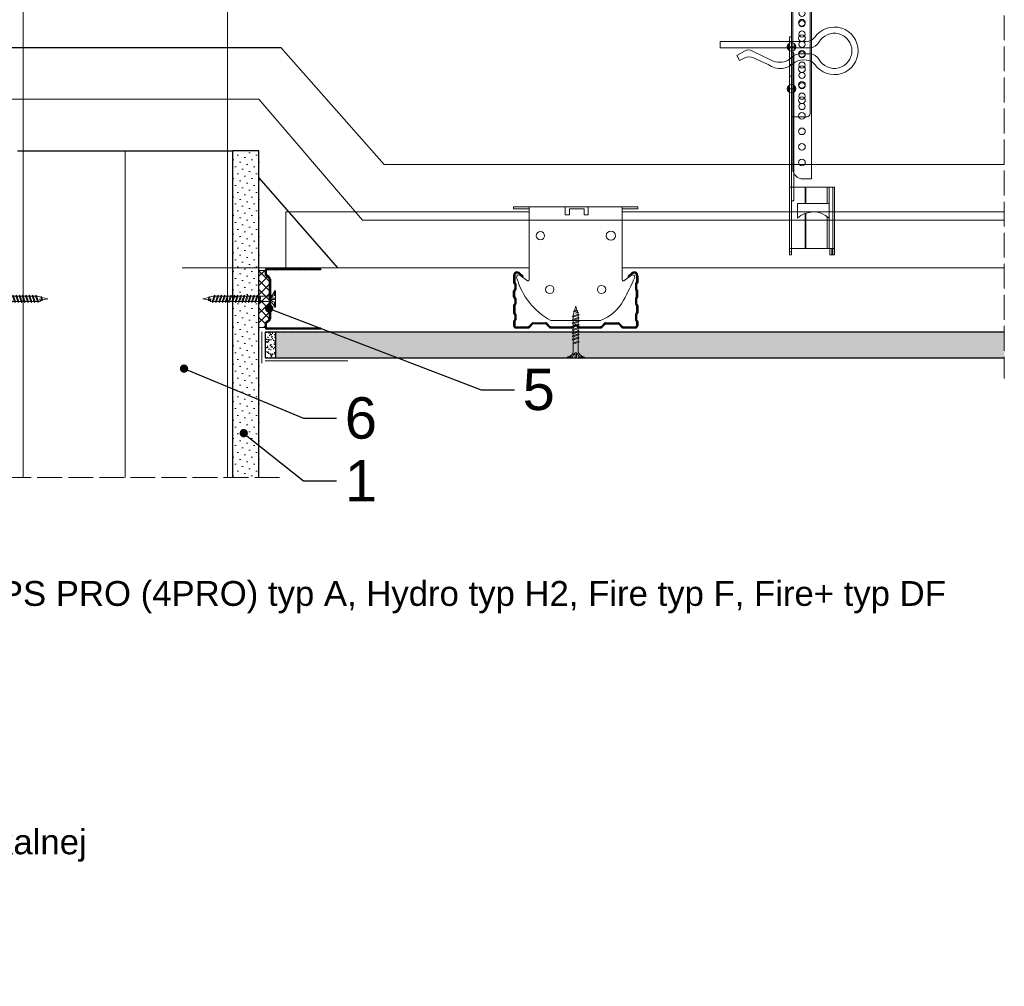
# Model space of a CAD drawing. Header units: millimetres. Extents: x -595 to 3755, y 1445 to 3533.
# Tile 23 of 24: x 3254 to 3730, y 2794 to 3261. Entities that reach past the tile are written whole.
import ezdxf
from ezdxf import colors
from ezdxf.entities.mleader import LeaderData, LeaderLine
from ezdxf.math import Vec2, Vec3

# ---------------------------------------------------------------- set-up
doc = ezdxf.new("R2010")
doc.units = ezdxf.units.MM
doc.linetypes.add('ACAD_ISO02W100', pattern=[15, 12, -3])
for name, color, linetype, lineweight in [('_ISOVER WELNA', 7, 'BATTING', 9), ('_RIGIPS AKCESORIA', 7, 'Continuous', 18), ('_RIGIPS G-K', 7, 'Continuous', 25), ('_RIGIPS PROFIL', 7, 'Continuous', 18), ('KRESKOWANIE', 7, 'Continuous', 9), ('OPISY', 7, 'Continuous', 9), ('PRZERYWANA', 7, 'ACAD_ISO02W100', 9)]:
    doc.layers.add(name, color=color, linetype=linetype, lineweight=lineweight)
doc.styles.get("Standard").update_dxf_attribs({"font": 'arial.ttf'})
doc.linetypes.add('BATTING', pattern='A,0.00254,-2.54,[134,ltypeshp.shx,S=2.54,R=0,X=-2.54,Y=0],-5.08,[134,ltypeshp.shx,S=2.54,R=180,X=2.54,Y=0],-2.54', length=10.16254)

# ---------------------------------------------------------------- blocks, each defined once
blk = doc.blocks.new('TN 25')
at = {"layer": '_RIGIPS AKCESORIA'}
for p, q in [((0, -0.84), (0, 7.16)), ((0, 7.16), (0.46, 7.16)), ((0.46, 4.78), (0, 4.78)), ((0.46, 7.16), (0.46, 4.78)), ((8.47, 4.46), (8.79, 5)), ((8.79, 5), (9.93, 2.01)), ((10.1, 4.46), (10.41, 5)), ((10.41, 5), (11.56, 2.01)), ((11.67, 4.46), (11.99, 5)), ((11.99, 5), (13.14, 2.01)), ((13.21, 4.46), (13.52, 5)), ((13.52, 5), (14.67, 2.01)), ((14.8, 4.46), (15.12, 5)), ((15.12, 5), (16.26, 2.01)), ((16.42, 4.46), (16.73, 5)), ((16.73, 5), (17.88, 2.01)), ((17.99, 4.46), (18.31, 5)), ((18.31, 5), (19.45, 2.01)), ((19.68, 4.46), (20, 5)), ((20, 5), (21.14, 2.01)), ((0, 3.5), (1.77, 3.5)), ((0, 2.83), (1.77, 2.83)), ((0.46, 1.64), (0, 1.64)), ((0.46, -0.84), (0.46, 1.64)), ((1.77, 3.5), (1.77, 4.2)), ((1.77, 2.83), (1.77, 2.18)), ((3.02, 4.46), (8.47, 4.46)), ((7.49, 2.01), (3.55, 2.01)), ((7.12, 4.46), (7.12, 3.18)), ((8.03, 2.01), (7.12, 4.46)), ((7.12, 3.18), (7.65, 1.53)), ((7.65, 1.53), (8.03, 2.01)), ((9.41, 2.01), (8.03, 2.01)), ((9.61, 1.51), (8.47, 4.46)), ((9, 4.46), (10.1, 4.46)), ((9.93, 2.01), (9.61, 1.51)), ((11.04, 2.01), (9.93, 2.01)), ((11.23, 1.51), (10.1, 4.46)), ((10.62, 4.46), (11.67, 4.46)), ((11.56, 2.01), (11.23, 1.51)), ((12.61, 2.01), (11.56, 2.01)), ((12.81, 1.51), (11.67, 4.46)), ((12.2, 4.46), (13.21, 4.46)), ((13.14, 2.01), (12.81, 1.51)), ((14.15, 2.01), (13.14, 2.01)), ((14.34, 1.51), (13.21, 4.46)), ((13.73, 4.46), (14.8, 4.46)), ((14.67, 2.01), (14.34, 1.51)), ((15.74, 2.01), (14.67, 2.01)), ((15.94, 1.51), (14.8, 4.46)), ((15.33, 4.46), (16.42, 4.46)), ((16.26, 2.01), (15.94, 1.51)), ((17.36, 2.01), (16.26, 2.01)), ((17.55, 1.51), (16.42, 4.46)), ((16.94, 4.46), (17.99, 4.46)), ((17.88, 2.01), (17.55, 1.51)), ((18.93, 2.01), (17.88, 2.01)), ((19.13, 1.51), (17.99, 4.46)), ((18.52, 4.46), (19.68, 4.46)), ((19.45, 2.01), (19.13, 1.51)), ((19.45, 2.01), (20.62, 2.01)), ((20.82, 1.51), (19.68, 4.46)), ((20.21, 4.46), (20.7, 4.46)), ((20.7, 4.46), (22.28, 3.98)), ((21.14, 2.01), (20.82, 1.51)), ((21.14, 2.01), (21.81, 2.12)), ((21.85, 1.83), (21.67, 3.28)), ((21.67, 3.28), (22.14, 2.4)), ((22.14, 2.4), (21.85, 1.83)), ((22.7, 2.36), (22.14, 2.4)), ((22.28, 3.98), (22.56, 4.37)), ((22.7, 2.36), (22.28, 3.98)), ((22.56, 4.37), (23.03, 2.71)), ((23.03, 2.71), (22.7, 2.36)), ((22.71, 3.85), (25, 3.24)), ((25, 3.24), (23.03, 2.71)), ((0, -0.84), (0.46, -0.84))]:
    blk.add_line(p, q, dxfattribs=at)
for centre, major_axis, ratio, start_param, end_param in [((3.09, 7.67), (0.17, 3.2), 0.826134, 1.773653, 3.180586), ((-0.04, 0.9), (0, 3.93), 0.848176, -0.720942, -0.151112), ((3.37, -1.57), (0.28, 3.57), 0.832181, 0.035984, 1.430787), ((-2.73, 15.91), (0, 14.76), 0.848176, 3.399396, 3.475072), ((0.59, 4.62), (0, 2.81), 0.848176, 3.475072, 3.862535), ((1.66, 3.18), (0, 0.895), 0.848176, -1.552777, -0.720942), ((1.66, 3.18), (0, 0.895), 0.848176, 3.862535, 4.730408)]:
    blk.add_ellipse(centre, major_axis=major_axis, ratio=ratio, start_param=start_param, end_param=end_param, dxfattribs=at)
blk = doc.blocks.new('CD 60 ULTRASTIL')
h = blk.add_hatch()
h.set_pattern_fill('ANSI31', color=256, scale=0.3, style=0)
h.paths.add_polyline_path([(542.88, 684.5, -0.302776), (543.49, 684.5), (544.54, 683.79, 0.148069), (544.85, 683.7), (555.42, 683.7, 0.198912), (555.81, 683.86), (557.38, 685.44, -0.198912), (557.77, 685.6), (563.59, 685.6, -0.198912), (563.98, 685.44), (565.55, 683.86, 0.198912), (565.94, 683.7), (572.18, 683.7, 0.414214), (573.18, 684.7), (573.18, 686.74, 0.198912), (573.02, 687.12), (572.74, 687.4, -0.198912), (572.58, 687.79), (572.58, 689.87, -0.198912), (572.74, 690.26), (573.02, 690.54, 0.198912), (573.18, 690.93), (573.18, 694.47, 0.198912), (573.02, 694.86), (572.74, 695.14, -0.198912), (572.58, 695.53), (572.58, 697.61, -0.198912), (572.74, 698), (573.02, 698.28, 0.198912), (573.18, 698.67), (573.18, 701.47, 0.198912), (573.02, 701.86), (572.74, 702.14, -0.198912), (572.58, 702.53), (572.58, 704.61, -0.198912), (572.74, 705), (573.02, 705.28, 0.198912), (573.18, 705.67), (573.18, 708.9, 0.666128), (570.12, 710.18), (568.55, 708.63), (568.93, 708.24), (570.5, 709.79, -0.666128), (572.63, 708.9), (572.63, 705.9, -0.198912), (572.47, 705.51), (572.19, 705.23, 0.198912), (572.03, 704.84), (572.03, 702.3, 0.198912), (572.19, 701.91), (572.47, 701.63, -0.198912), (572.63, 701.25), (572.63, 698.9, -0.198912), (572.47, 698.51), (572.19, 698.23, 0.198912), (572.03, 697.84), (572.03, 695.3, 0.198912), (572.19, 694.91), (572.47, 694.63, -0.198912), (572.63, 694.25), (572.63, 691.16, -0.198912), (572.47, 690.77), (572.19, 690.49, 0.198912), (572.03, 690.1), (572.03, 687.56, 0.198912), (572.19, 687.17), (572.47, 686.9, -0.198912), (572.63, 686.51), (572.63, 684.7, -0.414214), (572.18, 684.25), (566.17, 684.25, -0.198912), (565.78, 684.41), (564.2, 685.99, 0.198912), (563.82, 686.15), (557.55, 686.15, 0.198912), (557.16, 685.99), (555.58, 684.41, -0.198912), (555.19, 684.25), (545.01, 684.25, -0.148069), (544.71, 684.34), (543.49, 685.16, 0.302776), (542.88, 685.16), (541.65, 684.34, -0.148069), (541.35, 684.25), (531.17, 684.25, -0.198912), (530.78, 684.41), (529.2, 685.99, 0.198912), (528.82, 686.15), (522.55, 686.15, 0.198912), (522.16, 685.99), (520.58, 684.41, -0.198912), (520.19, 684.25), (514.18, 684.25, -0.414214), (513.73, 684.7), (513.73, 686.51, -0.198912), (513.89, 686.9), (514.17, 687.17, 0.198912), (514.33, 687.56), (514.33, 690.1, 0.198912), (514.17, 690.49), (513.89, 690.77, -0.198912), (513.73, 691.16), (513.73, 694.25, -0.198912), (513.89, 694.63), (514.17, 694.91, 0.198912), (514.33, 695.3), (514.33, 697.84, 0.198912), (514.17, 698.23), (513.89, 698.51, -0.198912), (513.73, 698.9), (513.73, 701.25, -0.198912), (513.89, 701.63), (514.17, 701.91, 0.198912), (514.33, 702.3), (514.33, 704.84, 0.198912), (514.17, 705.23), (513.89, 705.51, -0.198912), (513.73, 705.9), (513.73, 708.9, -0.666128), (515.86, 709.79), (517.43, 708.24), (517.81, 708.63), (516.25, 710.18, 0.666128), (513.18, 708.9), (513.18, 705.67, 0.198912), (513.34, 705.28), (513.62, 705, -0.198912), (513.78, 704.61), (513.78, 702.53, -0.198912), (513.62, 702.14), (513.34, 701.86, 0.198912), (513.18, 701.47), (513.18, 698.67, 0.198912), (513.34, 698.28), (513.62, 698, -0.198912), (513.78, 697.61), (513.78, 695.53, -0.198912), (513.62, 695.14), (513.34, 694.86, 0.198912), (513.18, 694.47), (513.18, 690.93, 0.198912), (513.34, 690.54), (513.62, 690.26, -0.198912), (513.78, 689.87), (513.78, 687.79, -0.198912), (513.62, 687.4), (513.34, 687.12, 0.198912), (513.18, 686.74), (513.18, 684.7, 0.414214), (514.18, 683.7), (520.42, 683.7, 0.198912), (520.81, 683.86), (522.38, 685.44, -0.198912), (522.77, 685.6), (528.59, 685.6, -0.198912), (528.98, 685.44), (530.55, 683.86, 0.198912), (530.94, 683.7), (541.51, 683.7, 0.148069), (541.82, 683.79)])
for p, q in [((513.18, 708.9), (513.18, 705.67)), ((513.73, 708.9), (513.73, 705.9)), ((515.86, 709.79), (517.43, 708.24)), ((516.25, 710.18), (517.81, 708.63)), ((517.43, 708.24), (517.81, 708.63)), ((570.12, 710.18), (568.55, 708.63)), ((568.93, 708.24), (568.55, 708.63)), ((570.5, 709.79), (568.93, 708.24)), ((572.63, 708.9), (572.63, 705.9)), ((573.18, 708.9), (573.18, 705.67)), ((513.34, 705.28), (513.62, 705)), ((513.78, 704.61), (513.78, 702.53)), ((513.89, 705.51), (514.17, 705.23)), ((514.33, 704.84), (514.33, 702.3)), ((572.03, 704.84), (572.03, 702.3)), ((572.47, 705.51), (572.19, 705.23)), ((572.58, 704.61), (572.58, 702.53)), ((573.02, 705.28), (572.74, 705)), ((513.18, 698.67), (513.18, 701.47)), ((513.34, 701.86), (513.62, 702.14)), ((513.73, 698.9), (513.73, 701.25)), ((513.89, 701.63), (514.17, 701.91)), ((572.47, 701.63), (572.19, 701.91)), ((572.63, 698.9), (572.63, 701.25)), ((573.02, 701.86), (572.74, 702.14)), ((573.18, 698.67), (573.18, 701.47)), ((513.18, 694.47), (513.18, 690.93)), ((513.34, 698.28), (513.62, 698)), ((513.34, 694.86), (513.62, 695.14)), ((513.73, 694.25), (513.73, 691.16)), ((513.78, 697.61), (513.78, 695.53)), ((513.89, 698.51), (514.17, 698.23)), ((513.89, 694.63), (514.17, 694.91)), ((514.33, 697.84), (514.33, 695.3)), ((572.03, 697.84), (572.03, 695.3)), ((572.47, 698.51), (572.19, 698.23)), ((572.47, 694.63), (572.19, 694.91)), ((572.58, 697.61), (572.58, 695.53)), ((572.63, 694.25), (572.63, 691.16)), ((573.02, 698.28), (572.74, 698)), ((573.02, 694.86), (572.74, 695.14)), ((573.18, 694.47), (573.18, 690.93)), ((513.34, 690.54), (513.62, 690.26)), ((513.78, 689.87), (513.78, 687.79)), ((513.89, 690.77), (514.17, 690.49)), ((514.33, 690.1), (514.33, 687.56)), ((572.03, 690.1), (572.03, 687.56)), ((572.47, 690.77), (572.19, 690.49)), ((572.58, 689.87), (572.58, 687.79)), ((573.02, 690.54), (572.74, 690.26)), ((513.18, 686.74), (513.18, 684.7)), ((513.34, 687.12), (513.62, 687.4)), ((513.73, 686.51), (513.73, 684.7)), ((513.89, 686.9), (514.17, 687.17)), ((520.58, 684.41), (522.16, 685.99)), ((520.81, 683.86), (522.38, 685.44)), ((522.55, 686.15), (528.82, 686.15)), ((528.59, 685.6), (522.77, 685.6)), ((530.55, 683.86), (528.98, 685.44)), ((530.78, 684.41), (529.2, 685.99)), ((541.65, 684.34), (542.88, 685.16)), ((544.71, 684.34), (543.49, 685.16)), ((555.58, 684.41), (557.16, 685.99)), ((555.81, 683.86), (557.38, 685.44)), ((557.55, 686.15), (563.82, 686.15)), ((557.77, 685.6), (563.59, 685.6)), ((565.55, 683.86), (563.98, 685.44)), ((565.78, 684.41), (564.2, 685.99)), ((572.47, 686.9), (572.19, 687.17)), ((572.63, 686.51), (572.63, 684.7)), ((573.02, 687.12), (572.74, 687.4)), ((573.18, 686.74), (573.18, 684.7)), ((514.18, 684.25), (520.19, 684.25)), ((514.18, 683.7), (520.42, 683.7)), ((530.94, 683.7), (541.51, 683.7)), ((531.17, 684.25), (541.35, 684.25)), ((541.82, 683.79), (542.88, 684.5)), ((544.54, 683.79), (543.49, 684.5)), ((544.85, 683.7), (555.42, 683.7)), ((545.01, 684.25), (555.19, 684.25)), ((565.94, 683.7), (572.18, 683.7)), ((566.17, 684.25), (572.18, 684.25))]:
    blk.add_line(p, q)
for centre, radius, start, end in [((514.98, 708.9), 1.8, 45.3251, 180), ((514.98, 708.9), 1.25, 45.3251, 180), ((571.38, 708.9), 1.8, 360, 134.6749), ((571.38, 708.9), 1.25, 360, 134.6749), ((513.73, 705.67), 0.55, 180, 225), ((513.23, 704.61), 0.55, 0, 45), ((514.28, 705.9), 0.55, 180, 225), ((513.78, 704.84), 0.55, 0, 45), ((572.58, 704.84), 0.55, 135, 180), ((572.08, 705.9), 0.55, 315, 0), ((573.13, 704.61), 0.55, 135, 180), ((572.63, 705.67), 0.55, 315, 0), ((513.73, 701.47), 0.55, 135, 180), ((513.23, 702.53), 0.55, 315, 0), ((514.28, 701.25), 0.55, 135, 180), ((513.78, 702.3), 0.55, 315, 0), ((572.58, 702.3), 0.55, 180, 225), ((572.08, 701.25), 0.55, 0, 45), ((573.13, 702.53), 0.55, 180, 225), ((572.63, 701.47), 0.55, 0, 45), ((513.73, 698.67), 0.55, 180, 225), ((513.73, 694.47), 0.55, 135, 180), ((513.23, 697.61), 0.55, 360, 45), ((513.23, 695.53), 0.55, 315, 0), ((514.28, 698.9), 0.55, 180, 225), ((514.28, 694.25), 0.55, 135, 180), ((513.78, 697.84), 0.55, 0, 45), ((513.78, 695.3), 0.55, 315, 0), ((572.58, 697.84), 0.55, 135, 180), ((572.58, 695.3), 0.55, 180, 225), ((572.08, 698.9), 0.55, 315, 0), ((572.08, 694.25), 0.55, 0, 45), ((573.13, 697.61), 0.55, 135, 180), ((573.13, 695.53), 0.55, 180, 225), ((572.63, 698.67), 0.55, 315, 0), ((572.63, 694.47), 0.55, 0, 45), ((513.73, 690.93), 0.55, 180, 225), ((513.23, 689.87), 0.55, 0, 45), ((514.28, 691.16), 0.55, 180, 225), ((513.78, 690.1), 0.55, 360, 45), ((572.58, 690.1), 0.55, 135, 180), ((572.08, 691.16), 0.55, 315, 0), ((573.13, 689.87), 0.55, 135, 180), ((572.63, 690.93), 0.55, 315, 0), ((513.73, 686.74), 0.55, 135, 180), ((513.23, 687.79), 0.55, 315, 0), ((514.28, 686.51), 0.55, 135, 180), ((513.78, 687.56), 0.55, 315, 360), ((522.55, 685.6), 0.55, 90, 135), ((522.77, 685.05), 0.55, 90, 135), ((528.59, 685.05), 0.55, 45, 90), ((528.82, 685.6), 0.55, 45, 90), ((543.18, 684.7), 0.55, 56.3099, 123.6901), ((557.55, 685.6), 0.55, 90, 135), ((557.77, 685.05), 0.55, 90, 135), ((563.59, 685.05), 0.55, 45, 90), ((563.82, 685.6), 0.55, 45, 90), ((572.58, 687.56), 0.55, 180, 225), ((572.08, 686.51), 0.55, 360, 45), ((573.13, 687.79), 0.55, 180, 225), ((572.63, 686.74), 0.55, 360, 45), ((514.18, 684.7), 1, 180, 270), ((514.18, 684.7), 0.45, 180, 270), ((520.19, 684.8), 0.55, 270, 315), ((520.42, 684.25), 0.55, 270, 315), ((530.94, 684.25), 0.55, 225, 270), ((531.17, 684.8), 0.55, 225, 270), ((541.35, 684.8), 0.55, 270, 303.6901), ((541.51, 684.25), 0.55, 270, 303.6901), ((543.18, 684.04), 0.55, 56.3099, 123.6901), ((544.85, 684.25), 0.55, 236.3099, 270), ((545.01, 684.8), 0.55, 236.3099, 270), ((555.19, 684.8), 0.55, 270, 315), ((555.42, 684.25), 0.55, 270, 315), ((565.94, 684.25), 0.55, 225, 270), ((566.17, 684.8), 0.55, 225, 270), ((572.18, 684.7), 1, 270, 0), ((572.18, 684.7), 1, 270, 360), ((572.18, 684.7), 0.45, 270, 360)]:
    blk.add_arc(centre, radius, start, end)
blk = doc.blocks.new('Lacznik krzyzowy (widok2)')
at = {"layer": '_RIGIPS AKCESORIA'}
for p, q in [((94.8, 91.5, 218.36), (94.8, 90.5, 218.36)), ((94.8, 91.5, 218.36), (154.8, 91.5, 218.36)), ((94.8, 90.5, 218.36), (102.3, 90.5, 218.36)), ((102.3, 56.15, 218.36), (102.3, 91.5, 218.36)), ((119.8, 91.5, 218.36), (119.8, 87.5, 218.36)), ((130.8, 91.5, 218.36), (119.8, 91.5, 218.36)), ((121.8, 87.5, 218.36), (121.8, 90.5, 218.36)), ((121.8, 90.5, 218.36), (128.85, 90.5, 218.36)), ((128.85, 90.5, 218.36), (128.85, 87.5, 218.36)), ((130.85, 91.5, 218.36), (130.85, 87.5, 218.36)), ((147.3, 91.5, 218.36), (147.3, 56.15, 218.36)), ((154.8, 90.5, 218.36), (147.3, 90.5, 218.36)), ((154.8, 91.5, 218.36), (154.8, 90.5, 218.36)), ((119.8, 87.5, 218.36), (121.8, 87.5, 218.36)), ((128.85, 87.5, 218.36), (130.85, 87.5, 218.36)), ((97.87, 58.35, 218.36), (101.51, 55.74, 218.36)), ((148.09, 55.74, 218.36), (151.73, 58.35, 218.36)), ((136.8, 36.5, 218.36), (112.81, 36.5, 218.36))]:
    blk.add_line(p, q, dxfattribs=at)
for centre, radius in [((107.8, 77.5, 218.36), 2), ((141.8, 77.5, 218.36), 2.24), ((112.3, 51.5, 218.36), 2), ((137.3, 51.5, 218.36), 2)]:
    blk.add_circle(centre, radius, dxfattribs=at)
for centre, radius, start, end in [((97.29, 57.53, 218.36), 1, 122.1388, 189.8152), ((129.23, 66.45, 218.36), 34.16, 195.4351, 241.2658), ((97.29, 57.53, 218.36), 1, 54.4623, 122.1388), ((20.47, 114.78, 218.36), 144.71, 331.7398, 336.6225), ((152.32, 57.53, 218.36), 1, 350.1848, 125.5377), ((101.8, 56.15, 218.36), 0.5, 234.4623, 0), ((147.8, 56.15, 218.36), 0.5, 180, 305.5377), ((129.12, 56.49, 218.36), 21.41, 291.013, 331.4749)]:
    blk.add_arc(centre, radius, start, end, dxfattribs=at)
blk = doc.blocks.new('UD 30 ULTRASTIL')
h = blk.add_hatch()
h.set_pattern_fill('ANSI31', color=256, scale=0.3, style=0)
h.paths.add_polyline_path([(684.71, 712.9), (658.51, 712.9, 0.414214), (657.71, 712.1), (657.71, 710.25, 0.236068), (658.03, 709.61), (659.39, 708.59, -0.236068), (659.71, 707.95), (659.71, 688.65, -0.236068), (659.39, 688.01), (658.03, 686.99, 0.236068), (657.71, 686.35), (657.71, 684.5, 0.414214), (658.51, 683.7), (684.71, 683.7), (684.71, 684.25), (658.51, 684.25, -0.414214), (658.26, 684.5), (658.26, 686.35, -0.236068), (658.36, 686.55), (659.72, 687.57, 0.236068), (660.26, 688.65), (660.26, 707.95, 0.236068), (659.72, 709.03), (658.36, 710.05, -0.236068), (658.26, 710.25), (658.26, 712.1, -0.414214), (658.51, 712.35), (684.71, 712.35)])
for p, q in [((657.71, 712.1), (657.71, 710.25)), ((659.39, 708.59), (658.03, 709.61)), ((658.26, 712.1), (658.26, 710.25)), ((659.72, 709.03), (658.36, 710.05)), ((684.71, 712.9), (658.51, 712.9)), ((684.71, 712.35), (658.51, 712.35)), ((684.71, 712.35), (684.71, 712.9)), ((659.71, 707.95), (659.71, 688.65)), ((660.26, 707.95), (660.26, 688.65)), ((657.71, 686.35), (657.71, 684.5)), ((659.39, 688.01), (658.03, 686.99)), ((658.26, 686.35), (658.26, 684.5)), ((659.72, 687.57), (658.36, 686.55)), ((684.71, 684.25), (658.51, 684.25)), ((684.71, 683.7), (658.51, 683.7)), ((684.71, 683.7), (684.71, 684.25))]:
    blk.add_line(p, q)
for centre, radius, start, end in [((658.51, 712.1), 0.8, 90, 180), ((658.51, 710.25), 0.8, 180, 233.1301), ((658.51, 712.1), 0.25, 90, 180), ((658.51, 710.25), 0.25, 180, 233.1301), ((658.91, 707.95), 0.8, 0, 53.1301), ((658.91, 707.95), 1.35, 0, 53.1301), ((658.51, 686.35), 0.8, 126.8699, 180), ((658.51, 686.35), 0.25, 126.8699, 180), ((658.91, 688.65), 0.8, 306.8699, 0), ((658.91, 688.65), 1.35, 306.8699, 0), ((658.51, 684.5), 0.8, 180, 270), ((658.51, 684.5), 0.25, 180, 270)]:
    blk.add_arc(centre, radius, start, end)
blk = doc.blocks.new('wieszak noniuszowy bok')
at = {"layer": '_RIGIPS AKCESORIA', "lineweight": 0}
for p, q in [((1390.98, 5092.86), (1390.98, 5179.86)), ((1392.48, 5181.36), (1399.98, 5181.36)), ((1399.98, 5024.65), (1399.98, 5181.36)), ((1398.54, 5126.58), (1398.54, 5123.65)), ((1399.98, 5129.95), (1399.97, 5129.95)), ((1399.98, 5129.95), (1401, 5129.95)), ((1399.98, 5126.06), (1399.98, 5102.02)), ((1401, 5129.95), (1401, 5024.65)), ((1401, 5129.95), (1401, 5129.95)), ((1401.42, 5126.58), (1401.42, 5123.65)), ((1398.96, 5122.28), (1399.98, 5122.28)), ((1398.96, 5122.28), (1399.98, 5122.28)), ((1398.96, 5122.28), (1398.96, 5050.72)), ((1399.98, 5116.66), (1401, 5116.66)), ((1399.98, 5116.63), (1399.98, 5116.66)), ((1399.98, 5116.66), (1399.98, 5116.63)), ((1399.98, 5116.62), (1399.98, 5116.63)), ((1399.98, 5116.63), (1399.98, 5116.56)), ((1399.98, 5116.55), (1399.98, 5116.63)), ((1399.98, 5116.63), (1399.98, 5116.55)), ((1399.98, 5116.55), (1399.98, 5116.62)), ((1399.98, 5116.56), (1399.98, 5116.43)), ((1399.98, 5116.42), (1399.98, 5116.55)), ((1399.98, 5116.41), (1399.98, 5116.55)), ((1399.98, 5116.55), (1399.98, 5116.41)), ((1399.98, 5116.43), (1399.98, 5116.25)), ((1399.98, 5116.24), (1399.98, 5116.42)), ((1399.98, 5116.21), (1399.98, 5116.41)), ((1399.98, 5116.41), (1399.98, 5116.21)), ((1399.98, 5116.25), (1399.98, 5116.01)), ((1399.98, 5116), (1399.98, 5116.24)), ((1399.98, 5115.97), (1399.98, 5116.21)), ((1399.98, 5116.21), (1399.98, 5115.97)), ((1399.98, 5116.01), (1399.98, 5115.74)), ((1399.98, 5115.71), (1399.98, 5116)), ((1399.98, 5115.69), (1399.98, 5115.97)), ((1399.98, 5115.97), (1399.98, 5115.69)), ((1399.98, 5115.74), (1399.98, 5115.41)), ((1399.98, 5115.38), (1399.98, 5115.71)), ((1399.98, 5115.37), (1399.98, 5115.69)), ((1399.98, 5115.69), (1399.98, 5115.37)), ((1399.98, 5115.41), (1399.98, 5115.05)), ((1399.98, 5115.02), (1399.98, 5115.38)), ((1399.98, 5115.02), (1399.98, 5115.37)), ((1399.98, 5115.37), (1399.98, 5115.02)), ((1399.98, 5115.05), (1399.98, 5114.67)), ((1399.98, 5114.65), (1399.98, 5115.02)), ((1399.98, 5114.64), (1399.98, 5115.02)), ((1399.98, 5115.02), (1399.98, 5114.64)), ((1399.98, 5114.67), (1399.98, 5114.28)), ((1399.98, 5114.25), (1399.98, 5114.65)), ((1399.98, 5114.25), (1399.98, 5114.64)), ((1399.98, 5114.64), (1399.98, 5114.25)), ((1399.98, 5114.28), (1399.98, 5113.88)), ((1399.98, 5113.85), (1399.98, 5114.25)), ((1399.98, 5113.84), (1399.98, 5114.25)), ((1399.98, 5114.25), (1399.98, 5113.84)), ((1399.98, 5113.88), (1399.98, 5113.48)), ((1399.98, 5113.46), (1399.98, 5113.85)), ((1399.98, 5113.84), (1399.98, 5113.44)), ((1399.98, 5113.44), (1399.98, 5113.84)), ((1399.98, 5113.48), (1399.98, 5113.1)), ((1399.98, 5113.07), (1399.98, 5113.46)), ((1399.98, 5113.44), (1399.98, 5113.06)), ((1399.98, 5113.06), (1399.98, 5113.44)), ((1399.98, 5113.1), (1399.98, 5112.75)), ((1399.98, 5112.72), (1399.98, 5113.07)), ((1399.98, 5113.06), (1399.98, 5112.68)), ((1399.98, 5112.68), (1399.98, 5113.06)), ((1399.98, 5112.75), (1399.98, 5112.42)), ((1399.98, 5112.4), (1399.98, 5112.72)), ((1399.98, 5112.68), (1399.98, 5112.33)), ((1399.98, 5112.33), (1399.98, 5112.68)), ((1399.98, 5112.42), (1399.98, 5112.14)), ((1399.98, 5112.12), (1399.98, 5112.4)), ((1399.98, 5112.33), (1399.98, 5112)), ((1399.98, 5112), (1399.98, 5112.33)), ((1399.98, 5112.14), (1399.98, 5111.9)), ((1399.98, 5111.89), (1399.98, 5112.12)), ((1399.98, 5112), (1399.98, 5111.72)), ((1399.98, 5111.72), (1399.98, 5112)), ((1399.98, 5111.9), (1399.98, 5111.72)), ((1399.98, 5111.72), (1399.98, 5111.89)), ((1399.98, 5111.72), (1399.98, 5111.6)), ((1399.98, 5111.59), (1399.98, 5111.72)), ((1399.98, 5111.72), (1399.98, 5111.48)), ((1399.98, 5111.48), (1399.98, 5111.72)), ((1399.98, 5111.6), (1399.98, 5111.54)), ((1399.98, 5111.53), (1399.98, 5111.59)), ((1399.98, 5111.54), (1399.98, 5111.53)), ((1399.98, 5111.48), (1399.98, 5111.29)), ((1399.98, 5111.29), (1399.98, 5111.48)), ((1399.98, 5111.29), (1399.98, 5111.15)), ((1399.98, 5111.15), (1399.98, 5111.29)), ((1399.98, 5111.15), (1399.98, 5111.06)), ((1399.98, 5111.06), (1399.98, 5111.15)), ((1399.98, 5111.06), (1399.98, 5111.04)), ((1399.98, 5111.04), (1399.98, 5111.06)), ((1399.98, 5111.04), (1401, 5111.04)), ((1398.54, 5106.42), (1398.54, 5103.49)), ((1401.42, 5106.42), (1401.42, 5103.49)), ((1399.98, 5102.02), (1399.98, 5102.1)), ((1399.98, 5091.36), (1392.48, 5091.36)), ((1400.98, 5057.36), (1379.24, 5057.36)), ((1379.24, 5057.36), (1379.24, 5024.65)), ((1380.12, 5057.36), (1380.12, 5024.65)), ((1381.9, 5057.36), (1381.9, 5049.5)), ((1382.79, 5057.36), (1382.79, 5049.5)), ((1393.13, 5057.36), (1393.13, 5049.5)), ((1393.4, 5057.36), (1393.4, 5049.5)), ((1400.98, 5057.36), (1401, 5057.36)), ((1401, 5057.36), (1400.98, 5057.36)), ((1398.96, 5050.72), (1399.98, 5050.72)), ((1381.81, 5042.35), (1381.81, 5049.5)), ((1397.14, 5049.5), (1381.81, 5049.5)), ((1397.14, 5042.35), (1397.14, 5049.5)), ((1381.9, 5042.43), (1381.9, 5027.72)), ((1382.79, 5043.18), (1382.79, 5027.72)), ((1393.13, 5044.79), (1393.13, 5027.72)), ((1393.4, 5044.69), (1393.4, 5027.72)), ((1379.24, 5027.72), (1401, 5027.72)), ((1380.57, 5027.72), (1380.57, 5024.65)), ((1381.46, 5024.65), (1381.46, 5027.72)), ((1399.98, 5026.19), (1401, 5026.19)), ((1379.24, 5024.65), (1381.46, 5024.65)), ((1401, 5024.65), (1399.98, 5024.65))]:
    blk.add_line(p, q, dxfattribs=at)
at = {"layer": '_RIGIPS AKCESORIA'}
for p, q in [((1397.92, 5125.12), (1402.03, 5125.12)), ((1397.92, 5104.96), (1402.03, 5104.96))]:
    blk.add_line(p, q, dxfattribs=at)
for centre, radius in [((1394.98, 5176.36), 1.5), ((1394.98, 5171.36), 1.5), ((1394.98, 5166.36), 1.5), ((1394.98, 5161.36), 1.5), ((1394.98, 5156.36), 1.5), ((1394.98, 5151.36), 1.5), ((1394.98, 5146.36), 1.5), ((1394.98, 5141.36), 1.5), ((1394.98, 5136.36), 1.5), ((1394.98, 5131.36), 1.5), ((1394.98, 5126.36), 1.5), ((1399.98, 5125.12), 2.06), ((1394.98, 5121.36), 1.5), ((1394.98, 5116.36), 1.5), ((1394.98, 5111.36), 1.5), ((1394.98, 5106.36), 1.5), ((1399.98, 5104.96), 2.06), ((1394.98, 5101.36), 1.5), ((1394.98, 5096.36), 1.5)]:
    blk.add_circle(centre, radius, dxfattribs=at)
at = {"layer": '_RIGIPS AKCESORIA', "lineweight": 0}
for centre, start, end in [((1392.48, 5179.86), 90, 180), ((1392.48, 5092.86), 180, 270)]:
    blk.add_arc(centre, 1.5, start, end, dxfattribs=at)
at = {"layer": '_RIGIPS AKCESORIA'}
blk.add_arc((1389.48, 5034.29), 11.12, 46.445, 133.4017, dxfattribs=at)
blk = doc.blocks.new('noniusz gorny')
at = {"layer": '_RIGIPS AKCESORIA'}
for p, q in [((1619.18, 5099.69), (1619.18, 5389.69)), ((1620.18, 5388.69), (1628.18, 5388.69)), ((1620.18, 5388.69), (1628.18, 5368.79)), ((1630.21, 5387.39), (1628.18, 5388.69)), ((1648.47, 5387.39), (1651.34, 5388.69)), ((1651.34, 5388.69), (1670.18, 5388.69)), ((1670.18, 5388.69), (1670.18, 5389.69)), ((1630.21, 5387.39), (1648.47, 5387.39)), ((1628.18, 5104.69), (1628.18, 5368.79)), ((1623.18, 5099.69), (1619.18, 5099.69))]:
    blk.add_line(p, q, dxfattribs=at)
at = {"layer": '_RIGIPS AKCESORIA', "linetype": 'Continuous'}
blk.add_line((1670.18, 5389.69), (1619.18, 5389.69), dxfattribs=at)
at = {"layer": '_RIGIPS AKCESORIA'}
for centre in [(1623.73, 5340.19), (1623.73, 5332.69), (1623.73, 5325.19), (1623.73, 5317.69), (1623.73, 5310.19), (1623.73, 5302.69), (1623.73, 5295.19), (1623.73, 5287.69), (1623.73, 5280.19), (1623.73, 5272.69), (1623.73, 5265.19), (1623.73, 5257.69), (1623.73, 5250.19), (1623.73, 5242.69), (1623.73, 5235.19), (1623.73, 5227.69), (1623.73, 5220.19), (1623.73, 5212.69), (1623.73, 5205.19), (1623.73, 5197.69), (1623.73, 5190.19), (1623.73, 5182.69), (1623.73, 5175.19), (1623.73, 5167.69), (1623.73, 5160.19), (1623.73, 5152.69), (1623.73, 5145.19), (1623.73, 5137.69), (1623.73, 5130.19), (1623.73, 5122.69), (1623.73, 5115.19), (1623.73, 5107.69)]:
    blk.add_circle(centre, 1.6, dxfattribs=at)
blk.add_arc((1623.18, 5104.69), 5, 270, 0, dxfattribs=at)
blk = doc.blocks.new('klamra')
at = {"layer": '_RIGIPS AKCESORIA'}
for p, q in [((6828.19, 2764.92), (6828.19, 2806.53)), ((6831.19, 2764.92), (6831.19, 2808.19)), ((6834.19, 2802.92), (6834.19, 2808.19)), ((6832.87, 2780.55), (6837.19, 2789.57)), ((6839.31, 2788.09), (6836.06, 2780.95)), ((6832.86, 2776.63), (6835, 2772.92)), ((6835, 2772.92), (6837.38, 2774.29)), ((6836.19, 2776.54), (6837.38, 2774.29)), ((6831.19, 2764.92), (6828.19, 2764.92))]:
    blk.add_line(p, q, dxfattribs=at)
for centre, radius, start, end in [((6832.69, 2820.02), 11.5, 305.1527, 234.8473), ((6832.69, 2820.02), 8.5, 298.7822, 241.2178), ((6823.19, 2806.53), 5, 0, 54.8473), ((6826.19, 2808.19), 5, 0, 61.2178), ((6839.19, 2808.19), 5, 118.7822, 180), ((6842.19, 2806.53), 5, 125.1527, 180), ((6845.23, 2805.18), 8.16, 170.4436, 210.2847), ((6843.93, 2805.32), 10.09, 195.2653, 228.1308), ((6831.19, 2793.92), 10, 324.3132, 45.573), ((6829.23, 2793.69), 8.97, 332.6387, 27.3613), ((6835.87, 2778.58), 3.59, 146.8414, 212.9715), ((6840.61, 2778.88), 5, 155.5109, 207.8622)]:
    blk.add_arc(centre, radius, start, end, dxfattribs=at)
blk = doc.blocks.new('TN 35')
at = {"layer": '_RIGIPS AKCESORIA'}
for p, q in [((0, -0.84), (0, 7.16)), ((0, 7.16), (0.46, 7.16)), ((0.46, 4.78), (0, 4.78)), ((0.46, 7.16), (0.46, 4.78)), ((8.47, 4.46), (8.79, 5)), ((8.79, 5), (9.93, 2.01)), ((10.1, 4.46), (10.41, 5)), ((10.41, 5), (11.56, 2.01)), ((11.67, 4.46), (11.99, 5)), ((11.99, 5), (13.14, 2.01)), ((13.21, 4.46), (13.52, 5)), ((13.52, 5), (14.67, 2.01)), ((14.8, 4.46), (15.12, 5)), ((15.12, 5), (16.26, 2.01)), ((16.42, 4.46), (16.73, 5)), ((16.73, 5), (17.88, 2.01)), ((17.99, 4.46), (18.31, 5)), ((18.31, 5), (19.45, 2.01)), ((19.57, 4.46), (19.88, 5)), ((19.88, 5), (21.03, 2.01)), ((21.14, 4.46), (21.46, 5)), ((21.46, 5), (22.6, 2.01)), ((22.72, 4.46), (23.03, 5)), ((23.03, 5), (24.18, 2.01)), ((24.29, 4.46), (24.61, 5)), ((24.61, 5), (25.75, 2.01)), ((25.87, 4.46), (26.18, 5)), ((26.18, 5), (27.33, 2.01)), ((27.44, 4.46), (27.76, 5)), ((27.76, 5), (28.9, 2.01)), ((29.13, 4.46), (29.45, 5)), ((29.45, 5), (30.59, 2.01)), ((0, 3.5), (1.77, 3.5)), ((0, 2.83), (1.77, 2.83)), ((0.46, 1.64), (0, 1.64)), ((0.46, -0.84), (0.46, 1.64)), ((1.77, 3.5), (1.77, 4.2)), ((1.77, 2.83), (1.77, 2.18)), ((3.02, 4.46), (8.47, 4.46)), ((7.49, 2.01), (3.55, 2.01)), ((7.12, 4.46), (7.12, 3.18)), ((8.03, 2.01), (7.12, 4.46)), ((7.12, 3.18), (7.65, 1.53)), ((7.65, 1.53), (8.03, 2.01)), ((9.41, 2.01), (8.03, 2.01)), ((9.61, 1.51), (8.47, 4.46)), ((9, 4.46), (10.1, 4.46)), ((9.93, 2.01), (9.61, 1.51)), ((11.04, 2.01), (9.93, 2.01)), ((11.23, 1.51), (10.1, 4.46)), ((10.62, 4.46), (11.67, 4.46)), ((11.56, 2.01), (11.23, 1.51)), ((12.61, 2.01), (11.56, 2.01)), ((12.81, 1.51), (11.67, 4.46)), ((12.2, 4.46), (13.21, 4.46)), ((13.14, 2.01), (12.81, 1.51)), ((14.15, 2.01), (13.14, 2.01)), ((14.34, 1.51), (13.21, 4.46)), ((13.73, 4.46), (14.8, 4.46)), ((14.67, 2.01), (14.34, 1.51)), ((15.74, 2.01), (14.67, 2.01)), ((15.94, 1.51), (14.8, 4.46)), ((15.33, 4.46), (16.42, 4.46)), ((16.26, 2.01), (15.94, 1.51)), ((17.36, 2.01), (16.26, 2.01)), ((17.55, 1.51), (16.42, 4.46)), ((16.94, 4.46), (17.99, 4.46)), ((17.88, 2.01), (17.55, 1.51)), ((18.93, 2.01), (17.84, 2.01)), ((19.13, 1.51), (17.99, 4.46)), ((18.52, 4.46), (19.57, 4.46)), ((19.45, 2.01), (19.13, 1.51)), ((20.51, 2.01), (19.41, 2.01)), ((20.7, 1.51), (19.57, 4.46)), ((20.09, 4.46), (21.14, 4.46)), ((21.03, 2.01), (20.7, 1.51)), ((22.08, 2.01), (20.99, 2.01)), ((22.28, 1.51), (21.14, 4.46)), ((21.67, 4.46), (22.72, 4.46)), ((22.6, 2.01), (22.28, 1.51)), ((23.66, 2.01), (22.56, 2.01)), ((23.85, 1.51), (22.72, 4.46)), ((23.24, 4.46), (24.29, 4.46)), ((24.18, 2.01), (23.85, 1.51)), ((25.23, 2.01), (24.14, 2.01)), ((25.43, 1.51), (24.29, 4.46)), ((24.81, 4.46), (25.87, 4.46)), ((25.75, 2.01), (25.43, 1.51)), ((26.81, 2.01), (25.71, 2.01)), ((27, 1.51), (25.87, 4.46)), ((26.39, 4.46), (27.44, 4.46)), ((27.33, 2.01), (27, 1.51)), ((28.38, 2.01), (27.33, 2.01)), ((28.58, 1.51), (27.44, 4.46)), ((27.96, 4.46), (29.13, 4.46)), ((28.9, 2.01), (28.58, 1.51)), ((28.9, 2.01), (30.07, 2.01)), ((30.27, 1.51), (29.13, 4.46)), ((29.65, 4.46), (30.15, 4.46)), ((30.15, 4.46), (31.73, 3.98)), ((30.59, 2.01), (30.27, 1.51)), ((30.59, 2.01), (31.26, 2.12)), ((31.3, 1.83), (31.12, 3.28)), ((31.12, 3.28), (31.59, 2.4)), ((31.59, 2.4), (31.3, 1.83)), ((32.15, 2.36), (31.59, 2.4)), ((31.73, 3.98), (32.01, 4.37)), ((32.15, 2.36), (31.73, 3.98)), ((32.01, 4.37), (32.48, 2.71)), ((32.48, 2.71), (32.15, 2.36)), ((32.16, 3.85), (35, 3.24)), ((35, 3.24), (32.48, 2.71)), ((0, -0.84), (0.46, -0.84))]:
    blk.add_line(p, q, dxfattribs=at)
for centre, major_axis, ratio, start_param, end_param in [((3.09, 7.67), (0.17, 3.2), 0.826134, 1.773653, 3.180586), ((-0.04, 0.9), (0, 3.93), 0.848176, -0.720942, -0.151112), ((3.37, -1.57), (0.28, 3.57), 0.832181, 0.035984, 1.430787), ((-2.73, 15.91), (0, 14.76), 0.848176, 3.399396, 3.475072), ((0.59, 4.62), (0, 2.81), 0.848176, 3.475072, 3.862535), ((1.66, 3.18), (0, 0.895), 0.848176, -1.552777, -0.720942), ((1.66, 3.18), (0, 0.895), 0.848176, 3.862535, 4.730408)]:
    blk.add_ellipse(centre, major_axis=major_axis, ratio=ratio, start_param=start_param, end_param=end_param, dxfattribs=at)
blk = doc.blocks.new('_Dot')
at = {"color": 0, "linetype": 'ByBlock', "lineweight": -2}
blk.add_line((-0.5, 0), (-1, 0), dxfattribs=at)
at = {"color": 0, "linetype": 'ByBlock', "const_width": 0.5}
blk.add_lwpolyline([(-0.25, 0, 1), (0.25, 0, 1)], format="xyb", close=True, dxfattribs=at)

msp = doc.modelspace()

# ---------------------------------------------------------------- hatches: boundary and pattern name
at = {"layer": '_RIGIPS AKCESORIA'}
h = msp.add_hatch(dxfattribs=at)
h.set_pattern_fill('ANSI37', color=256, style=0)
h.set_pattern_definition([(45, (1314.663, 1683.436), (-2.245064, 2.245064), []), (135, (1314.663, 1683.436), (-2.245064, -2.245064), [])])
h.paths.add_polyline_path([(3374.866, 3135.637, 0.236068), (3374.546, 3136.277), (3373.186, 3137.297, -0.236068), (3372.866, 3137.937), (3372.866, 3139.787), (3369.866, 3139.787), (3369.866, 3112.187), (3372.866, 3112.187), (3372.866, 3114.037, -0.236068), (3373.186, 3114.677), (3374.546, 3115.697, 0.236068), (3374.866, 3116.337)])
at = {"layer": '_RIGIPS G-K'}
h = msp.add_hatch(dxfattribs=at)
h.set_pattern_fill('AR-SAND', color=256, scale=0.05, style=0)
h.set_pattern_definition([(322.5, (1358.3295, 4200.421), (-0.0800016, -2.4470662), [0, -1.9304, 0, -2.159, 0, -2.06375]), (352.5, (1358.3295, 4200.421), (2.2476164, -3.5841255), [0, -1.0414, 0, -1.7399, 0, -0.66675]), (32.5, (1356.7674, 4200.421), (3.9549619, -0.007186), [0, -0.635, 0, -2.286, 0, -2.9845]), (42.5, (1356.7674, 4200.421), (3.8177823, -1.1146466), [0, -0.3175, 0, -1.4986, 0, -1.7145])])
h.paths.add_polyline_path([(3372.866, 3097.537), (3377.866, 3097.537), (3377.866, 3110.037), (3372.866, 3110.037)])
h = msp.add_hatch(dxfattribs=at)
h.set_pattern_fill('DOTS', color=256, scale=2, angle=225, style=0)
h.set_pattern_definition([(225, (1787.663, 1711.086), (1.122532, -3.367596), [0, -3.175])])
h.paths.add_polyline_path([(3729.866, 3097.537), (3729.866, 3110.037), (3377.866, 3110.037), (3377.866, 3097.537)])
at = {"layer": 'KRESKOWANIE'}
h = msp.add_hatch(dxfattribs=at)
h.set_pattern_fill('DOTS', color=256, scale=2, angle=225, style=0)
h.set_pattern_definition([(225, (752.1062, 1355.6176), (1.122532, -3.367596), [0, -3.175])])
h.paths.add_polyline_path([(3369.866, 3197.537), (3357.366, 3197.537), (3357.366, 3039.787), (3369.866, 3039.787)])

# ---------------------------------------------------------------- linework, layer by layer
at = {"layer": '_ISOVER WELNA', "ltscale": 2.4}
for p, q in [((3369.866, 3222.537), (3240.866, 3222.537)), ((3369.866, 3222.537), (3419.866, 3164.037)), ((3729.866, 3164.037), (3419.866, 3164.037))]:
    msp.add_line(p, q, dxfattribs=at)
at = {"layer": '_ISOVER WELNA', "ltscale": 4.8}
msp.add_line((3305.366, 3039.787), (3305.366, 3197.537), dxfattribs=at)
at = {"layer": '_RIGIPS AKCESORIA'}
for p, q in [((3372.866, 3139.787), (3369.866, 3139.787)), ((3372.866, 3112.187), (3369.866, 3112.187)), ((3371.366, 3110.037), (3371.366, 3095.037)), ((3372.866, 3096.037), (3412.866, 3096.037))]:
    msp.add_line(p, q, dxfattribs=at)
at = {"layer": '_RIGIPS G-K'}
for p, q in [((3230.264, 3247.537), (3380.469, 3247.537)), ((3380.469, 3247.537), (3430.408, 3191.037)), ((3253.366, 3197.537), (3357.366, 3197.537)), ((3357.366, 3039.787), (3357.366, 3197.537)), ((3369.866, 3197.537), (3357.366, 3197.537)), ((3369.866, 3039.787), (3369.866, 3197.537)), ((3369.866, 3184.446), (3407.872, 3141.037)), ((3372.866, 3110.037), (3729.866, 3110.037)), ((3372.866, 3110.037), (3372.866, 3097.537)), ((3377.866, 3110.037), (3377.866, 3097.537)), ((3372.866, 3097.537), (3729.866, 3097.537))]:
    msp.add_line(p, q, dxfattribs=at)
at = {"layer": '_RIGIPS PROFIL', "lineweight": 9}
for p, q in [((3255.966, 3039.787), (3255.966, 3449.585)), ((3354.766, 3039.787), (3354.766, 3449.585))]:
    msp.add_line(p, q, dxfattribs=at)
at = {"layer": '_RIGIPS PROFIL'}
for p, q in [((3729.866, 3191.037), (3430.408, 3191.037)), ((3500.366, 3168.037), (3382.866, 3168.037)), ((3382.866, 3168.037), (3382.866, 3141.037)), ((3729.866, 3168.037), (3545.366, 3168.037)), ((3450.366, 3141.037), (3332.866, 3141.037)), ((3500.366, 3141.037), (3382.866, 3141.037)), ((3729.866, 3141.037), (3545.366, 3141.037))]:
    msp.add_line(p, q, dxfattribs=at)
at = {"layer": 'PRZERYWANA'}
for p, q in [((3729.866, 3532.985), (3729.866, 3087.537)), ((3379.866, 3039.787), (3230.866, 3039.787))]:
    msp.add_line(p, q, dxfattribs=at)

# ---------------------------------------------------------------- block references
at = {"color": 253, "xscale": -1}
for name, p in [('noniusz gorny', (5255.874, -1915.707)), ('wieszak noniuszowy bok', (5027.107, -1877.372))]:
    msp.add_blockref(name, p, dxfattribs=at)
at = {"color": 253, "rotation": 270}
msp.add_blockref('klamra', (827.757, 10078.58), dxfattribs=at)
for name, p in [('Lacznik krzyzowy (widok2)', (3398.065, 3079.068, -218.356)), ('UD 30 ULTRASTIL', (2715.152, 2427.686)), ('CD 60 ULTRASTIL', (2979.686, 2428.336)), ('TN 35', (3232.896, 3122.823))]:
    msp.add_blockref(name, p)
at = {"xscale": -1}
msp.add_blockref('TN 35', (3377.837, 3122.823), dxfattribs=at)
at = {"layer": '_RIGIPS AKCESORIA', "rotation": 90}
msp.add_blockref('TN 25', (3526.109, 3097.537), dxfattribs=at)

# ---------------------------------------------------------------- texts
at = {"insert": (2885.184, 2989.695), "char_height": 12, "width": 829.77998, "attachment_point": 1}
msp.add_mtext('1. Opłytowanie z płyt gipsowo-kartonowych RIGIPS PRO (4PRO) typ A, Hydro typ H2, Fire typ F, Fire+ typ DF lub Fire+ Hydro typ DFH2\\P2. Taśma uszczelniająca piankowa RIGIPS\\P3. Profil poziomy RIGIPS UW 100 ULTRASTIL\\P4. Profil słupkowy RIGIPS CW 100 ULTRASTIL\\P5. Profil przejściowy RIGIPS UD 30 ULTRASTIL\\P6. Wypełnienie z wełny mineralnej szklanej lub skalnej\\P7. Tasma spoinowa RIGIPS\\P8. Tasma samoprzylepna (poślizgowa)\\P9. Sufit podwieszany RIGIPS', dxfattribs=at)

# ---------------------------------------------------------------- leaders
at = {"layer": 'OPISY'}
ml = msp.add_multileader_mtext('Standard', dxfattribs=at)
ml.set_content('5', color=256)
ml.set_leader_properties()
ml.set_arrow_properties(name='DOT')
ml.build(insert=Vec2(0, 0))
ml.multileader.update_dxf_attribs({"dogleg_length": 16})
ctx = ml.context
ctx.base_point, ctx.char_height, ctx.landing_gap_size, ctx.plane_origin = Vec3(3493.261, 3082.13), 20, 4, Vec3(3373.725, 3121.047)
notes = []
notes.append((ctx, [(0, (1, 1, 0), (3477.261, 3082.13), (1, 0), 16, [(0, [(3374.882, 3121.351)], 0, [])])]))
ctx.mtext.insert, ctx.mtext.flow_direction = Vec3(3497.261, 3092.301), 5
ml = msp.add_multileader_mtext('Standard', dxfattribs=at)
ml.set_content('6', color=256)
ml.set_leader_properties()
ml.set_arrow_properties(name='DOT')
ml.build(insert=Vec2(0, 0))
ml.multileader.update_dxf_attribs({"dogleg_length": 16})
ctx = ml.context
ctx.base_point, ctx.char_height, ctx.landing_gap_size, ctx.plane_origin = Vec3(3407.388, 3068.327), 20, 4, Vec3(3333.739, 3092.333)
notes.append((ctx, [(0, (1, 1, 0), (3391.388, 3068.327), (1, 0), 16, [(0, [(3333.739, 3092.333)], 0, [])])]))
ctx.mtext.insert, ctx.mtext.flow_direction = Vec3(3411.388, 3078.498), 5
ml = msp.add_multileader_mtext('Standard', dxfattribs=at)
ml.set_content('1', color=256)
ml.set_leader_properties()
ml.set_arrow_properties(name='DOT')
ml.build(insert=Vec2(0, 0))
ml.multileader.update_dxf_attribs({"dogleg_length": 16})
ctx = ml.context
ctx.base_point, ctx.char_height, ctx.landing_gap_size, ctx.plane_origin = Vec3(3407.388, 3038.133), 20, 4, Vec3(3362.564, 3061.125)
notes.append((ctx, [(0, (1, 1, 0), (3391.388, 3038.133), (1, 0), 16, [(0, [(3362.564, 3061.125)], 0, [])])]))
ctx.mtext.insert, ctx.mtext.flow_direction = Vec3(3411.388, 3048.133), 5
for ctx, leaders in notes:
    for number, flags, end, landing, length, lines in leaders:
        leader = LeaderData()
        leader.index, (leader.has_last_leader_line, leader.has_dogleg_vector, leader.attachment_direction) = number, flags
        leader.last_leader_point, leader.dogleg_vector, leader.dogleg_length = Vec3(end), Vec3(landing), length
        for number, points, colour, breaks in lines:
            line = LeaderLine()
            line.index, line.vertices, line.color, line.breaks = number, Vec3.list(points), colors.encode_raw_color(colour), breaks
            leader.lines.append(line)
        ctx.leaders.append(leader)

doc.saveas('drawing.dxf')
